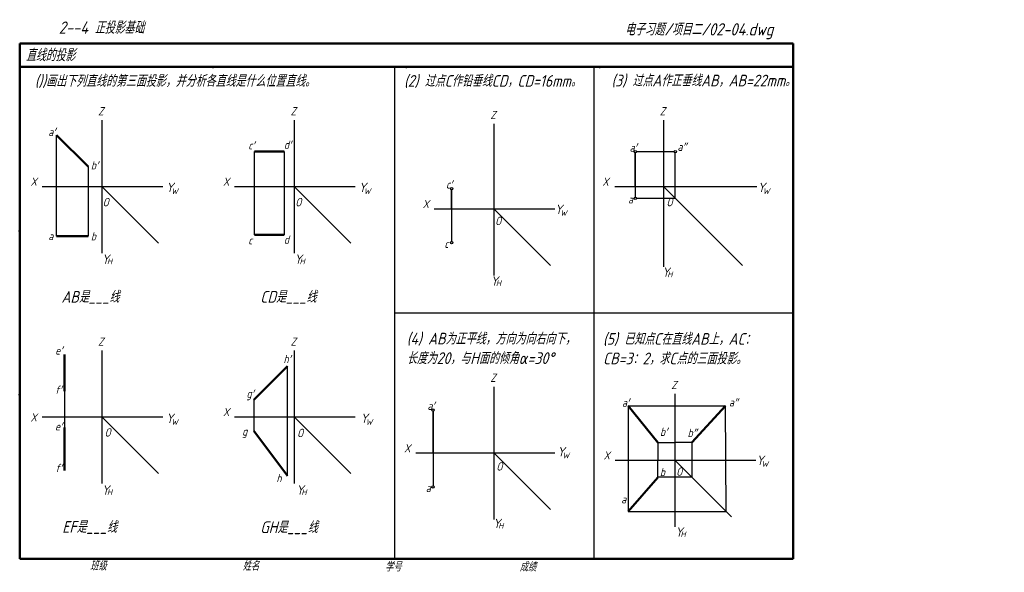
# Model space of a CAD drawing. Header units: millimetres. Extents: x 79 to 499, y 66 to 302.
import ezdxf

# ---------------------------------------------------------------- set-up
doc = ezdxf.new("R2010")
doc.units = ezdxf.units.MM
doc.header["$LTSCALE"] = 0.7
doc.layers.add('文字层', color=227, linetype='Continuous', lineweight=20)
doc.layers.add('粗实线层', color=7, linetype='Continuous', lineweight=50)
doc.layers.add('细实线层', color=7, linetype='Continuous')
doc.styles.add('工程字体（斜）', font='gbeitc.shx', dxfattribs={"bigfont": 'gbcbig.shx'})
doc.styles.add('工程斜体', font='gbeitc.shx', dxfattribs={"bigfont": 'gbcbig.shx'})

msp = doc.modelspace()

# ---------------------------------------------------------------- linework, layer by layer
at = {"layer": '粗实线层', "color": 7, "ltscale": 0.5}
for p, q in [((408.91, 292.03), (78.91, 292.03)), ((78.91, 292.03), (78.91, 282.03)), ((408.91, 282.03), (408.91, 292.03)), ((78.91, 282.03), (78.91, 72.03)), ((238.88, 282.03), (78.91, 282.03)), ((408.91, 282.03), (238.88, 282.03)), ((408.91, 72.03), (408.91, 282.03)), ((108.08, 239.48), (94.68, 252.88)), ((191.73, 245.92), (179.08, 245.92)), ((191.73, 210.36), (179.08, 210.36)), ((108.08, 209.76), (94.68, 209.76)), ((98.08, 159.28), (98.08, 143.6)), ((193.12, 154.3), (178.75, 139.93)), ((351.15, 121.63), (338.62, 137.31)), ((380.11, 137.31), (365.71, 121.63)), ((98.08, 128.04), (98.08, 109.78)), ((178.75, 126.7), (193.12, 107.5)), ((351.15, 106.68), (338.62, 92.28)), ((78.91, 72.03), (408.91, 72.03))]:
    msp.add_line(p, q, dxfattribs=at)
at = {"layer": '粗实线层', "color": 7}
for p in [(161.41, 282.03), (243.91, 282.03), (326.41, 282.03), (78.91, 212.03), (78.91, 142.03)]:
    msp.add_point(p, dxfattribs=at)
at = {"layer": '细实线层', "color": 7, "ltscale": 0.5}
for p, q in [((238.88, 282.03), (238.88, 72.03)), ((113.91, 259.29), (113.91, 202.55)), ((196.03, 259.29), (196.03, 202.55)), ((281.22, 257.7), (281.22, 193)), ((353.58, 259.29), (353.58, 196.68)), ((94.68, 209.76), (94.68, 252.88)), ((179.08, 210.36), (179.08, 245.92)), ((191.73, 245.92), (191.73, 210.36)), ((341.56, 231.04), (341.56, 245.29)), ((341.56, 245.29), (341.56, 226.44)), ((358.17, 245.79), (342.06, 245.79)), ((358.67, 225.94), (358.67, 245.29)), ((108.08, 239.48), (108.08, 209.76)), ((88.49, 231.04), (139.99, 231.04)), ((113.91, 231.04), (138.09, 206.85)), ((170.61, 231.04), (222.11, 231.04)), ((196.03, 231.04), (220.21, 206.85)), ((263.22, 221.48), (263.22, 229.56)), ((263.22, 229.56), (263.22, 207.46)), ((332.9, 231.04), (393.39, 231.04)), ((353.58, 231.04), (387.36, 197.26)), ((342.06, 225.94), (358.67, 225.94)), ((255.81, 221.48), (307.31, 221.48)), ((281.22, 221.48), (305.41, 197.3)), ((113.91, 160.93), (113.91, 104.18)), ((196.03, 160.93), (196.03, 104.18)), ((193.12, 107.5), (193.12, 154.3)), ((98.08, 143.6), (98.08, 128.04)), ((281.22, 145.49), (281.22, 88.74)), ((178.75, 139.93), (178.75, 126.7)), ((358.43, 142.41), (358.43, 85.67)), ((255.31, 117.23), (255.31, 135.01)), ((255.31, 135.01), (255.31, 103.21)), ((338.62, 137.31), (380.11, 137.31)), ((338.62, 137.31), (338.62, 92.28)), ((88.49, 132.67), (139.99, 132.67)), ((113.91, 132.67), (138.09, 108.49)), ((170.61, 132.67), (222.11, 132.67)), ((196.03, 132.67), (220.21, 108.49)), ((351.15, 121.63), (358.43, 121.63)), ((351.15, 121.63), (351.15, 114.15)), ((365.71, 121.63), (358.43, 121.63)), ((365.71, 121.63), (365.71, 106.87)), ((247.9, 117.23), (307.31, 117.23)), ((281.22, 117.23), (305.41, 93.04)), ((333.02, 114.15), (393.08, 114.15)), ((351.15, 106.68), (351.15, 114.15)), ((358.43, 114.15), (382.62, 89.97)), ((365.71, 106.87), (351.15, 106.87))]:
    msp.add_line(p, q, dxfattribs=at)
at = {"layer": '细实线层', "color": 7}
for p, q in [((323.89, 282.03), (323.89, 72.03)), ((238.88, 177.03), (408.91, 177.03)), ((380.31, 92.28), (380.11, 137.31)), ((338.62, 92.28), (380.31, 92.28))]:
    msp.add_line(p, q, dxfattribs=at)
at = {"layer": '细实线层', "color": 7, "ltscale": 0.5}
for centre in [(341.56, 245.79), (358.67, 245.79), (263.22, 230.06), (341.56, 225.94), (263.22, 206.96), (255.31, 135.51), (255.31, 102.71)]:
    msp.add_circle(centre, 0.5, dxfattribs=at)
at = {"layer": '细实线层', "color": 7}
for p in [(78.91, 212.03), (78.91, 142.03)]:
    msp.add_point(p, dxfattribs=at)

# ---------------------------------------------------------------- texts
at = {"layer": '文字层', "color": 7, "style": '工程字体（斜）'}
for s, p in [('班级', (108.94, 67.06)), ('姓名', (174.03, 67.04)), ('学号', (234.8, 66.66)), ('成绩', (292.23, 66.66))]:
    msp.add_text(s, height=3.5, dxfattribs=at).set_placement(p)
at = {"layer": '细实线层', "color": 7, "ltscale": 0.5}
for s, height, style, p in [('    2--4 正投影基础  ', 5.25, '工程字体（斜）', (84.19, 296.2)), ('电子习题/项目二/02-04.dwg', 5.25, '工程字体（斜）', (337.14, 295.46)), ('直线的投影', 5.25, '工程字体（斜）', (81.5, 284.46)), ('())画出下列直线的第三面投影，并分析各直线是什么位置直线。', 5, '工程斜体', (85.39, 273.57)), ('(2) 过点C作铅垂线CD，CD=16mm。', 5, '工程斜体', (242.92, 273.57)), ('Y', 4.03, '工程斜体', (141.36, 228.58)), ('Y', 4.03, '工程斜体', (223.56, 228.58)), ('Y', 4.03, '工程斜体', (393.81, 228.58)), ('W', 2.42, '工程斜体', (143.58, 227.79)), ('W', 2.42, '工程斜体', (225.79, 227.79)), ('W', 2.42, '工程斜体', (396.04, 227.79)), ('O', 3.6, '工程斜体', (114.29, 222.51)), ('O', 3.6, '工程斜体', (196.49, 222.51)), ('Y', 4.03, '工程斜体', (307.3, 219.25)), ('O', 3.6, '工程斜体', (354.87, 222.51)), ('W', 2.42, '工程斜体', (309.53, 218.46)), ('O', 3.6, '工程斜体', (281.76, 214.51)), ('Y', 4.03, '工程斜体', (113.92, 197.95)), ('Y', 4.03, '工程斜体', (196.12, 197.95)), ('H', 2.42, '工程斜体', (116.15, 197.81)), ('H', 2.42, '工程斜体', (198.35, 197.81)), ('Y', 4.03, '工程斜体', (353.01, 192.39)), ('H', 2.42, '工程斜体', (355.24, 192.25)), ('Y', 4.03, '工程斜体', (279.86, 188.61)), ('H', 2.42, '工程斜体', (282.09, 188.47)), ('Y', 4.03, '工程斜体', (141.36, 130.02)), ('W', 2.42, '工程斜体', (143.58, 129.23)), ('Y', 4.03, '工程斜体', (224.32, 130.02)), ('W', 2.42, '工程斜体', (226.55, 129.23)), ('O', 3.6, '工程斜体', (115.1, 124.17)), ('O', 3.6, '工程斜体', (197.25, 123.95)), ('Y', 4.03, '工程斜体', (308.32, 115.72)), ('W', 2.42, '工程斜体', (310.55, 114.94)), ('Y', 4.03, '工程斜体', (393.24, 112.09)), ('W', 2.42, '工程斜体', (395.47, 111.3)), ('O', 3.6, '工程斜体', (282.27, 109.66)), ('O', 3.6, '工程斜体', (359.01, 107.47)), ('Y', 4.03, '工程斜体', (113.92, 99.38)), ('H', 2.42, '工程斜体', (116.15, 99.24)), ('Y', 4.03, '工程斜体', (196.88, 99.38)), ('H', 2.42, '工程斜体', (199.11, 99.24)), ('Y', 4.03, '工程斜体', (280.88, 85.09)), ('H', 2.42, '工程斜体', (283.11, 84.95)), ('Y', 4.03, '工程斜体', (358.64, 81.45)), ('H', 2.42, '工程斜体', (360.87, 81.31))]:
    msp.add_text(s, height=height, dxfattribs=dict(at, style=style)).set_placement(p)
at = {"layer": '细实线层', "color": 7, "attachment_point": 1, "style": '工程斜体'}
for s, insert, char_height, width in [('{\\H1.429x;(3) 过点A作正垂线AB，AB=22mm。}', (331.43, 278.73), 3.5, 144.4383), ('Z', (112.38, 264.86), 3.5, 3.4408), ('Z', (194.5, 264.86), 3.5, 3.4408), ('Z', (352.05, 264.86), 3.5, 3.4408), ('Z', (279.7, 263.27), 3.5, 3.4408), ('a′', (91.13, 256.04), 3.5, 3.4408), ('c′', (176.42, 250.29), 3.5, 3.4408), ('d′', (191.64, 250.57), 3.5, 3.4408), ('a′', (339.15, 249.35), 3.5, 3.4408), ('a″', (359.61, 249.7), 3.5, 3.4408), ('b′', (109.29, 241.76), 3.5, 3.4408), ('X', (83.54, 234.79), 3.5, 3.4408), ('X', (165.65, 234.79), 3.5, 3.4408), ('c′', (260.81, 233.62), 3.5, 3.4408), ('X', (327.53, 234.79), 3.5, 3.4408), ('X', (250.85, 225.24), 3.5, 3.4408), ('a', (338.47, 227.23), 3.5, 3.4408), ('a', (91.13, 211.57), 3.5, 3.4408), ('b', (109.29, 211.48), 3.5, 3.4408), ('d', (191.64, 210.06), 3.5, 3.4408), ('c', (176.42, 209.77), 3.5, 3.4408), ('c', (260.13, 208.25), 3.5, 3.4408), ('AB是___线', (96.72, 186.37), 5, 48.8406), (' CD是___线', (178.84, 186.37), 5, 48.8406), ('{\\H1.429x;(4) AB为正平线，方向为向右向下，\\P长度为20，与H面的倾角α=30°}', (244.07, 168.53), 3.5, 76.6429), ('{\\H1.429x;(5) 已知点C在直线AB上，AC：CB=3：2，求C点的三面投影。}', (327.83, 168.4), 3.5, 79.9175), ('Z', (112.38, 166.5), 3.5, 3.4408), ('Z', (194.5, 166.5), 3.5, 3.4408), ('e′', (94.06, 162.7), 3.5, 3.4408), ('h′', (191.46, 159.1), 3.5, 3.4408), ('Z', (279.7, 151.05), 3.5, 3.4408), ('Z', (356.91, 147.98), 3.5, 3.4408), ('f′', (94.02, 145.98), 3.5, 3.4408), ('g′', (175.68, 144.29), 3.5, 3.4408), ('a′', (252.9, 139.07), 3.5, 3.4408), ('a′', (335.92, 140.47), 3.5, 3.4408), ('a″', (381.58, 140.6), 3.5, 3.4408), ('X', (165.65, 136.42), 3.5, 3.4408), ('X', (83.54, 134.13), 3.5, 3.4408), ('e′', (94, 130.3), 3.5, 3.4408), ('g', (173.83, 128.15), 3.5, 3.4408), ('b′', (352.13, 127.97), 3.5, 3.4408), ('b″', (363.9, 127.52), 3.5, 3.4408), ('X', (242.94, 120.98), 3.5, 3.4408), ('X', (328.06, 117.91), 3.5, 3.4408), ('f′', (94.15, 112.57), 3.5, 3.4408), ('b', (352.08, 110.8), 3.5, 3.4408), ('h', (188.44, 108.23), 3.5, 3.4408), ('a', (252.21, 103.99), 3.5, 3.4408), ('a', (335.59, 99.19), 3.5, 3.4408), ('EF是___线', (97.05, 88.12), 5, 48.8406), (' GH是___线', (178.84, 88), 5, 48.8406)]:
    msp.add_mtext(s, dxfattribs=dict(at, insert=insert, char_height=char_height, width=width))

doc.saveas('drawing.dxf')
